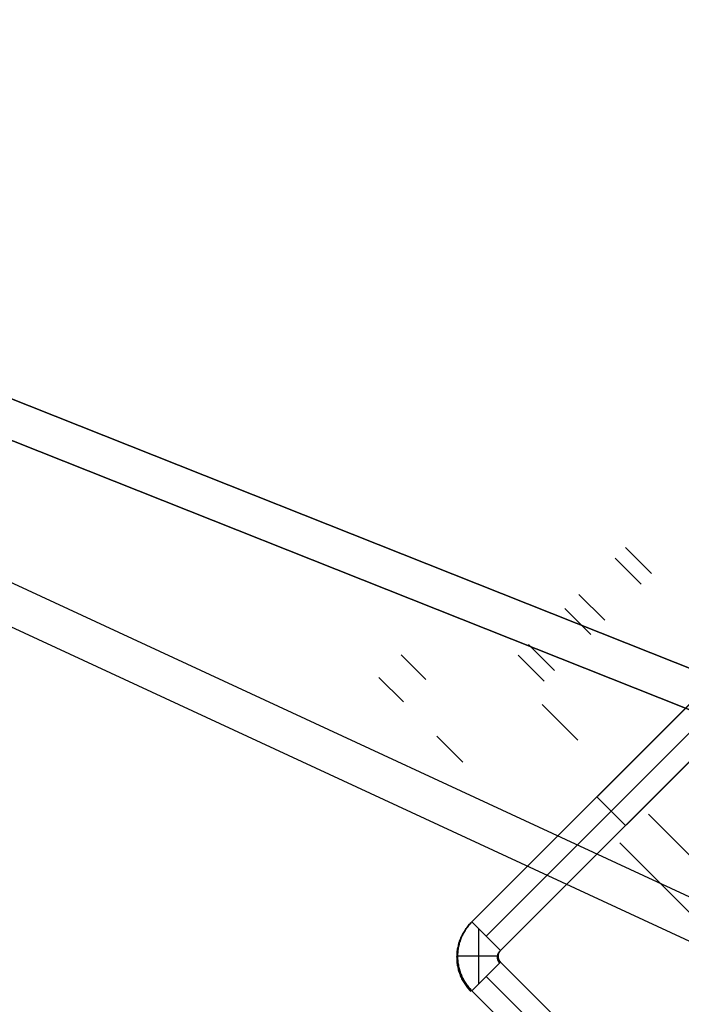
# Model space of a CAD drawing. Header units: millimetres. Extents: x -630 to 192, y -7 to 1615.
# Tile 93 of 249: x 103 to 127, y 29 to 66. Entities that reach past the tile are written whole.
import ezdxf

# ---------------------------------------------------------------- set-up
doc = ezdxf.new("R2010")
doc.units = ezdxf.units.MM
doc.header["$MEASUREMENT"] = 0
doc.layers.add('OVIDIO 160x80x72h', color=7, linetype='Continuous')

msp = doc.modelspace()

# ---------------------------------------------------------------- linework, layer by layer
at = {"layer": 'OVIDIO 160x80x72h', "extrusion": (-0.108979, 0.202852, 0.973126)}
for points in [[(-166.895, 70.634), (-166.895, 231.29)], [(-166.895, 231.29), (-166.895, 70.634)], [(-167.191, 231.29), (-167.191, 70.634)], [(-167.486, 231.29), (-167.486, 70.634)], [(-167.486, 70.634), (-167.486, 231.29)]]:
    msp.add_lwpolyline(points, dxfattribs=at)
at = {"layer": 'OVIDIO 160x80x72h', "extrusion": (0.045678, -0.114881, 0.992329)}
for points in [[(153.96, 81.172), (153.96, 190.086)], [(151.672, 190.74), (151.672, 83.884)], [(151.672, 83.884), (151.672, 190.74)], [(152.129, 83.884), (152.129, 190.74)], [(152.129, 190.74), (152.129, 83.884)], [(153.273, 81.172), (153.273, 190.087)], [(137.19, 97.632), (137.19, 152.822)], [(137.419, 97.848), (137.419, 152.252)]]:
    msp.add_lwpolyline(points, dxfattribs=at)
at = {"layer": 'OVIDIO 160x80x72h', "extrusion": (-0.021464, 0.046296, 0.998697)}
for points in [[(-161.459, -30.723), (-161.459, 70.579)], [(-162.945, -29.76), (-162.945, 70.754)]]:
    msp.add_lwpolyline(points, dxfattribs=at)
at = {"layer": 'OVIDIO 160x80x72h', "extrusion": (0.166244, -0.166244, 0.97197)}
for points in [[(130.575, 152.77), (130.575, 121.106)], [(130.575, 121.106), (130.575, 152.77)]]:
    msp.add_lwpolyline(points, dxfattribs=at)
at = {"layer": 'OVIDIO 160x80x72h', "extrusion": (-0.235702, 0.235702, 0.942809)}
for points in [[(-131.523, 347.658), (-131.523, 238.581)], [(-132.472, 238.581), (-132.472, 347.658)], [(-129.626, 238.581), (-129.626, 347.658)], [(-128.677, 347.658), (-128.677, 238.581)], [(-125.255, 333.557), (-125.255, 229.017)], [(-126.294, 336.325), (-126.294, 230.917)]]:
    msp.add_lwpolyline(points, dxfattribs=at)
at = {"layer": 'OVIDIO 160x80x72h', "extrusion": (0.114881, -0.045678, 0.992329)}
for points in [[(88.149, 88.166), (88.149, -18.69)], [(88.149, -18.69), (88.149, 88.166)], [(87.692, -18.69), (87.692, 88.166)], [(87.692, 88.166), (87.692, -18.69)], [(102.631, -4.942), (102.631, 50.248)], [(102.402, -4.726), (102.402, 49.679)], [(86.548, 87.513), (86.548, -21.402)], [(85.861, 87.512), (85.861, -21.402)]]:
    msp.add_lwpolyline(points, dxfattribs=at)
at = {"layer": 'OVIDIO 160x80x72h', "extrusion": (-0.202852, 0.108979, 0.973126)}
for points in [[(-83.169, 143.89), (-83.169, 304.545)], [(-83.169, 304.545), (-83.169, 143.89)], [(-82.873, 304.545), (-82.873, 143.89)], [(-82.578, 143.89), (-82.578, 304.545)], [(-82.578, 304.545), (-82.578, 143.89)]]:
    msp.add_lwpolyline(points, dxfattribs=at)
at = {"layer": 'OVIDIO 160x80x72h', "extrusion": (-0.046296, 0.021464, 0.998697)}
for points in [[(-83.743, 59.017), (-83.743, 160.321)], [(-82.257, 59.985), (-82.257, 160.496)]]:
    msp.add_lwpolyline(points, dxfattribs=at)
at = {"layer": 'OVIDIO 160x80x72h', "extrusion": (0.985348, 0.029521, 0.16798)}
for points in [[(61.968, 645.116), (61.662, 643.403)], [(61.662, 643.403), (61.968, 645.116)]]:
    msp.add_lwpolyline(points, dxfattribs=at)
at = {"layer": 'OVIDIO 160x80x72h', "extrusion": (0.287767, -0.106919, 0.951713)}
for points in [[(102.938, 98.316), (102.938, 122.711)], [(102.938, 122.711), (102.938, 98.316)], [(102.851, 122.27), (102.851, 98.316)], [(102.764, 98.316), (102.764, 121.829)], [(102.764, 121.829), (102.764, 98.316)]]:
    msp.add_lwpolyline(points, dxfattribs=at)
at = {"layer": 'OVIDIO 160x80x72h', "extrusion": (0.106919, -0.287767, 0.951713)}
for points in [[(134.475, 226.242), (134.475, 201.847)], [(134.475, 201.847), (134.475, 226.242)], [(134.562, 225.801), (134.562, 201.847)], [(134.649, 225.36), (134.649, 201.847)], [(134.649, 201.847), (134.649, 225.36)]]:
    msp.add_lwpolyline(points, dxfattribs=at)
at = {"layer": 'OVIDIO 160x80x72h', "extrusion": (0.999995, -0.000995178, 0.002882)}
msp.add_lwpolyline([(54.805, 670.932), (55.295, 669.514)], dxfattribs=at)
at = {"layer": 'OVIDIO 160x80x72h', "extrusion": (0.015219, 0.015219, 0.999768)}
for points in [[(119.693, 32.117), (129.07, 41.493)], [(120.753, 31.056), (130.131, 40.432)], [(119.693, 32.117), (119.661, 32.085), (119.63, 32.051), (119.6, 32.017), (119.571, 31.982), (119.543, 31.947), (119.515, 31.911), (119.489, 31.874), (119.463, 31.836), (119.439, 31.798), (119.415, 31.759), (119.393, 31.72), (119.371, 31.68), (119.351, 31.639), (119.331, 31.599), (119.313, 31.558), (119.296, 31.516), (119.279, 31.475), (119.264, 31.433), (119.25, 31.391), (119.238, 31.349), (119.226, 31.306), (119.215, 31.264), (119.205, 31.222), (119.197, 31.179), (119.189, 31.137), (119.183, 31.095), (119.177, 31.052), (119.173, 31.01), (119.17, 30.968), (119.167, 30.927), (119.166, 30.886), (119.165, 30.844), (119.166, 30.803), (119.167, 30.762), (119.17, 30.72), (119.173, 30.679), (119.177, 30.637), (119.183, 30.594), (119.189, 30.552), (119.197, 30.51), (119.205, 30.467), (119.215, 30.425), (119.226, 30.382), (119.237, 30.34), (119.25, 30.298), (119.264, 30.256), (119.279, 30.214), (119.295, 30.172), (119.313, 30.131), (119.331, 30.09), (119.35, 30.049), (119.371, 30.009), (119.392, 29.969), (119.415, 29.93), (119.438, 29.891), (119.463, 29.853), (119.488, 29.815), (119.515, 29.778), (119.542, 29.742), (119.571, 29.706), (119.6, 29.671), (119.63, 29.637), (119.661, 29.604), (119.692, 29.572)], [(120.753, 31.056), (120.748, 31.051), (120.743, 31.046), (120.738, 31.04), (120.734, 31.035), (120.729, 31.029), (120.725, 31.023), (120.72, 31.017), (120.716, 31.011), (120.712, 31.005), (120.708, 30.999), (120.704, 30.992), (120.701, 30.986), (120.697, 30.979), (120.694, 30.973), (120.691, 30.966), (120.688, 30.959), (120.685, 30.952), (120.683, 30.945), (120.68, 30.938), (120.678, 30.931), (120.676, 30.924), (120.674, 30.917), (120.673, 30.909), (120.671, 30.902), (120.67, 30.895), (120.669, 30.888), (120.668, 30.88), (120.667, 30.873), (120.666, 30.866), (120.666, 30.859), (120.665, 30.851), (120.665, 30.844), (120.665, 30.837), (120.666, 30.83), (120.666, 30.823), (120.667, 30.815), (120.668, 30.808), (120.669, 30.801), (120.67, 30.794), (120.671, 30.786), (120.672, 30.779), (120.674, 30.772), (120.676, 30.765), (120.678, 30.758), (120.68, 30.751), (120.683, 30.744), (120.685, 30.737), (120.688, 30.73), (120.691, 30.723), (120.694, 30.716), (120.697, 30.709), (120.701, 30.703), (120.704, 30.696), (120.708, 30.69), (120.712, 30.683), (120.716, 30.677), (120.72, 30.671), (120.725, 30.665), (120.729, 30.659), (120.734, 30.654), (120.738, 30.648), (120.743, 30.643), (120.748, 30.637), (120.753, 30.632)]]:
    msp.add_lwpolyline(points, dxfattribs=at)
at = {"layer": 'OVIDIO 160x80x72h', "extrusion": (0.999884, -0.000231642, -0.015217)}
for points in [[(39.145, 1.794), (46.602, 491.626)], [(29.628, 1.688), (39.732, 665.352)], [(39.732, 665.352), (29.628, 1.688)]]:
    msp.add_lwpolyline(points, dxfattribs=at)
at = {"layer": 'OVIDIO 160x80x72h'}
for points in [[(126.363, 45.05), (125.401, 46.012)], [(125.007, 45.62), (125.969, 44.658)], [(124.628, 43.318), (123.667, 44.28)], [(123.148, 43.761), (124.109, 42.799)], [(122.769, 41.459), (121.807, 42.42)], [(117.093, 42.034), (118.002, 41.125)], [(121.42, 42.031), (122.382, 41.069)], [(119.705, 32.147), (128.967, 41.409)], [(128.967, 41.409), (119.705, 32.147)], [(117.174, 40.297), (116.264, 41.206)], [(120.235, 31.616), (129.498, 40.879)], [(130.028, 40.349), (120.765, 31.086)], [(120.765, 31.086), (130.028, 40.349)], [(122.306, 40.205), (123.632, 38.879)], [(119.374, 38.062), (118.413, 39.024)], [(125.397, 35.717), (124.336, 36.778)], [(126.245, 36.142), (162.437, -0.05)], [(125.185, 35.081), (161.369, -1.103)], [(119.971, 29.868), (119.971, 31.88)], [(120.678, 30.874), (119.177, 30.874)], [(138.761, 11.605), (120.235, 30.131)], [(138.23, 11.075), (119.704, 29.601)], [(119.704, 29.601), (138.23, 11.075)]]:
    msp.add_lwpolyline(points, dxfattribs=at)
at = {"layer": 'OVIDIO 160x80x72h', "extrusion": (0.999995, -0.000995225, 0.002882)}
for points in [[(44.417, 665.758), (43.927, 667.176)], [(43.927, 667.176), (44.417, 665.758)]]:
    msp.add_lwpolyline(points, dxfattribs=at)
at = {"layer": 'OVIDIO 160x80x72h', "extrusion": (0.999995, -0.000995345, 0.002882)}
msp.add_lwpolyline([(44.417, 665.758), (43.927, 667.176)], dxfattribs=at)
at = {"layer": 'OVIDIO 160x80x72h', "extrusion": (0.126731, -0.059039, 0.990179)}
for points in [[(93.857, -2.508), (93.857, -5.225)], [(93.857, -5.225), (93.857, -2.508)]]:
    msp.add_lwpolyline(points, dxfattribs=at)
at = {"layer": 'OVIDIO 160x80x72h', "extrusion": (0.121008, -0.052191, 0.991279)}
for points in [[(90.589, -10.598), (90.589, -13.311)], [(90.589, -13.311), (90.589, -10.598)]]:
    msp.add_lwpolyline(points, dxfattribs=at)
at = {"layer": 'OVIDIO 160x80x72h', "extrusion": (0.123922, -0.055576, 0.990734)}
msp.add_lwpolyline([(92.234, -9.266), (92.234, -6.551)], dxfattribs=at)
at = {"layer": 'OVIDIO 160x80x72h', "extrusion": (0.999884, -0.000231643, -0.015217)}
for points in [[(32.174, 1.688), (42.277, 665.313)], [(42.277, 665.313), (32.174, 1.688)], [(31.114, 1.704), (41.217, 665.33)], [(41.217, 665.33), (31.114, 1.704)], [(40.793, 665.336), (30.69, 1.702)], [(30.69, 1.702), (40.793, 665.336)]]:
    msp.add_lwpolyline(points, dxfattribs=at)
at = {"layer": 'OVIDIO 160x80x72h', "extrusion": (-0.202863, 0.108986, 0.973123)}
for points in [[(-85.004, 287.935), (-85.004, 230.554)], [(-85.004, 230.554), (-85.004, 287.935)]]:
    msp.add_lwpolyline(points, dxfattribs=at)
at = {"layer": 'OVIDIO 160x80x72h', "extrusion": (-0.000231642, 0.999884, -0.015217)}
for points in [[(-129.288, 663.989), (-119.184, 0.336)], [(-130.788, 663.966), (-120.684, 0.335)]]:
    msp.add_lwpolyline(points, dxfattribs=at)
at = {"layer": 'OVIDIO 160x80x72h', "extrusion": (-0.202866, 0.108989, 0.973122)}
for points in [[(-84.291, 230.556), (-84.291, 287.938)], [(-83.578, 230.556), (-83.578, 287.938)], [(-83.578, 287.938), (-83.578, 230.556)]]:
    msp.add_lwpolyline(points, dxfattribs=at)
at = {"layer": 'OVIDIO 160x80x72h', "extrusion": (0.265352, 0.881274, 0.39108)}
msp.add_lwpolyline([(-146.546, 593.864), (-104.679, 539.485)], dxfattribs=at)
at = {"layer": 'OVIDIO 160x80x72h', "extrusion": (5.45402e-08, -5.4543e-08, 1)}
for points in [[(120.765, 31.086), (119.705, 32.147)], [(119.705, 32.147), (120.765, 31.086)]]:
    msp.add_lwpolyline(points, dxfattribs=at)
at = {"layer": 'OVIDIO 160x80x72h', "extrusion": (0.000792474, 0.000792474, 0.999999)}
for points in [[(119.704, 29.601), (120.765, 30.662)], [(120.765, 30.662), (119.704, 29.601)]]:
    msp.add_lwpolyline(points, dxfattribs=at)
at = {"layer": 'OVIDIO 160x80x72h', "extrusion": (0.000378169, -0.000378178, 1)}
for points in [[(120.765, 30.662), (139.291, 12.135)], [(139.291, 12.135), (120.765, 30.662)]]:
    msp.add_lwpolyline(points, dxfattribs=at)
at = {"layer": 'OVIDIO 160x80x72h'}
for points in [[(29.753, 80.511, 681.494), (129.099, 41.01, 668.175), (129.79, 40.735, 668.082)], [(129.79, 40.735, 668.082), (129.099, 41.01, 668.175), (29.753, 80.511, 681.494)], [(29.172, 79.204, 681.041), (128.518, 39.703, 667.722), (129.21, 39.428, 667.629)], [(129.21, 39.428, 667.629), (128.518, 39.703, 667.722), (29.172, 79.204, 681.041)], [(119.704, 29.601, -0.134), (119.673, 29.633, -0.134), (119.643, 29.665, -0.134), (119.613, 29.698, -0.134), (119.585, 29.732, -0.134), (119.558, 29.766, -0.134), (119.531, 29.8, -0.134), (119.506, 29.835, -0.134), (119.481, 29.87, -0.134), (119.458, 29.906, -0.134), (119.435, 29.943, -0.134), (119.414, 29.98, -0.134), (119.393, 30.017, -0.134), (119.373, 30.055, -0.134), (119.354, 30.094, -0.134), (119.336, 30.133, -0.134), (119.319, 30.173, -0.134), (119.303, 30.213, -0.134), (119.287, 30.254, -0.134), (119.273, 30.295, -0.134), (119.259, 30.337, -0.134), (119.247, 30.38, -0.134), (119.235, 30.422, -0.134), (119.225, 30.465, -0.134), (119.215, 30.509, -0.134), (119.207, 30.553, -0.134), (119.199, 30.597, -0.134), (119.193, 30.641, -0.134), (119.187, 30.685, -0.134), (119.183, 30.73, -0.134), (119.18, 30.775, -0.134), (119.178, 30.819, -0.134), (119.177, 30.864, -0.134), (119.177, 30.909, -0.134), (119.179, 30.954, -0.134), (119.182, 30.999, -0.134), (119.185, 31.044, -0.134), (119.19, 31.089, -0.134), (119.196, 31.133, -0.134), (119.204, 31.177, -0.134), (119.212, 31.221, -0.134), (119.221, 31.265, -0.134), (119.231, 31.309, -0.134), (119.243, 31.352, -0.134), (119.255, 31.395, -0.134), (119.268, 31.437, -0.134), (119.282, 31.479, -0.134), (119.298, 31.521, -0.134), (119.314, 31.562, -0.134), (119.331, 31.602, -0.134), (119.349, 31.642, -0.134), (119.368, 31.681, -0.134), (119.388, 31.72, -0.134), (119.409, 31.758, -0.134), (119.43, 31.796, -0.134), (119.453, 31.833, -0.134), (119.477, 31.87, -0.134), (119.502, 31.906, -0.134), (119.528, 31.942, -0.134), (119.554, 31.977, -0.134), (119.582, 32.012, -0.134), (119.611, 32.046, -0.134), (119.641, 32.08, -0.134), (119.672, 32.114, -0.134), (119.705, 32.147, -0.134)], [(119.705, 32.147, -0.134), (119.672, 32.114, -0.134), (119.641, 32.08, -0.134), (119.611, 32.046, -0.134), (119.582, 32.012, -0.134), (119.554, 31.977, -0.134), (119.528, 31.942, -0.134), (119.502, 31.906, -0.134), (119.477, 31.87, -0.134), (119.453, 31.833, -0.134), (119.43, 31.796, -0.134), (119.409, 31.758, -0.134), (119.388, 31.72, -0.134), (119.368, 31.681, -0.134), (119.349, 31.642, -0.134), (119.331, 31.602, -0.134), (119.314, 31.562, -0.134), (119.298, 31.521, -0.134), (119.282, 31.479, -0.134), (119.268, 31.437, -0.134), (119.255, 31.395, -0.134), (119.243, 31.352, -0.134), (119.231, 31.309, -0.134), (119.221, 31.265, -0.134), (119.212, 31.221, -0.134), (119.204, 31.177, -0.134), (119.196, 31.133, -0.134), (119.19, 31.089, -0.134), (119.185, 31.044, -0.134), (119.182, 30.999, -0.134), (119.179, 30.954, -0.134), (119.177, 30.909, -0.134), (119.177, 30.864, -0.134), (119.178, 30.819, -0.134), (119.18, 30.775, -0.134), (119.183, 30.73, -0.134), (119.187, 30.685, -0.134), (119.193, 30.641, -0.134), (119.199, 30.597, -0.134), (119.207, 30.553, -0.134), (119.215, 30.509, -0.134), (119.225, 30.465, -0.134), (119.235, 30.422, -0.134), (119.247, 30.38, -0.134), (119.259, 30.337, -0.134), (119.273, 30.295, -0.134), (119.287, 30.254, -0.134), (119.303, 30.213, -0.134), (119.319, 30.173, -0.134), (119.336, 30.133, -0.134), (119.354, 30.094, -0.134), (119.373, 30.055, -0.134), (119.393, 30.017, -0.134), (119.414, 29.98, -0.134), (119.435, 29.943, -0.134), (119.458, 29.906, -0.134), (119.481, 29.87, -0.134), (119.506, 29.835, -0.134), (119.531, 29.8, -0.134), (119.558, 29.766, -0.134), (119.585, 29.732, -0.134), (119.613, 29.698, -0.134), (119.643, 29.665, -0.134), (119.673, 29.633, -0.134), (119.704, 29.601, -0.134)], [(120.765, 30.662, -0.136), (120.758, 30.669, -0.136), (120.751, 30.677, -0.135), (120.744, 30.685, -0.135), (120.738, 30.692, -0.135), (120.732, 30.7, -0.135), (120.726, 30.709, -0.135), (120.721, 30.717, -0.135), (120.716, 30.725, -0.135), (120.714, 30.729, -0.135), (120.711, 30.734, -0.135), (120.709, 30.738, -0.135), (120.707, 30.742, -0.135), (120.705, 30.746, -0.134), (120.703, 30.751, -0.134), (120.699, 30.76, -0.134), (120.696, 30.769, -0.134), (120.693, 30.778, -0.134), (120.69, 30.787, -0.134), (120.688, 30.796, -0.134), (120.685, 30.805, -0.134), (120.683, 30.815, -0.134), (120.682, 30.825, -0.134), (120.68, 30.834, -0.134), (120.679, 30.844, -0.134), (120.679, 30.854, -0.134), (120.678, 30.864, -0.134), (120.678, 30.874, -0.134), (120.678, 30.884, -0.134), (120.679, 30.893, -0.134), (120.679, 30.903, -0.134), (120.68, 30.913, -0.134), (120.682, 30.923, -0.134), (120.683, 30.932, -0.134), (120.685, 30.942, -0.134), (120.688, 30.951, -0.134), (120.69, 30.961, -0.134), (120.693, 30.97, -0.134), (120.696, 30.979, -0.134), (120.699, 30.988, -0.134), (120.703, 30.997, -0.134), (120.705, 31.001, -0.134), (120.707, 31.005, -0.134), (120.709, 31.01, -0.134), (120.711, 31.014, -0.134), (120.714, 31.018, -0.134), (120.716, 31.022, -0.134), (120.721, 31.031, -0.134), (120.726, 31.039, -0.134), (120.732, 31.047, -0.134), (120.738, 31.055, -0.134), (120.744, 31.063, -0.134), (120.751, 31.071, -0.134), (120.758, 31.078, -0.134), (120.765, 31.086, -0.134)], [(120.765, 31.086, -0.134), (120.758, 31.078, -0.134), (120.751, 31.071, -0.134), (120.744, 31.063, -0.134), (120.738, 31.055, -0.134), (120.732, 31.047, -0.134), (120.726, 31.039, -0.134), (120.721, 31.031, -0.134), (120.716, 31.022, -0.134), (120.714, 31.018, -0.134), (120.711, 31.014, -0.134), (120.709, 31.01, -0.134), (120.707, 31.005, -0.134), (120.705, 31.001, -0.134), (120.703, 30.997, -0.134), (120.699, 30.988, -0.134), (120.696, 30.979, -0.134), (120.693, 30.97, -0.134), (120.69, 30.961, -0.134), (120.688, 30.951, -0.134), (120.685, 30.942, -0.134), (120.683, 30.932, -0.134), (120.682, 30.923, -0.134), (120.68, 30.913, -0.134), (120.679, 30.903, -0.134), (120.679, 30.893, -0.134), (120.678, 30.884, -0.134), (120.678, 30.874, -0.134), (120.678, 30.864, -0.134), (120.679, 30.854, -0.134), (120.679, 30.844, -0.134), (120.68, 30.834, -0.134), (120.682, 30.825, -0.134), (120.683, 30.815, -0.134), (120.685, 30.805, -0.134), (120.688, 30.796, -0.134), (120.69, 30.787, -0.134), (120.693, 30.778, -0.134), (120.696, 30.769, -0.134), (120.699, 30.76, -0.134), (120.703, 30.751, -0.134), (120.705, 30.746, -0.134), (120.707, 30.742, -0.135), (120.709, 30.738, -0.135), (120.711, 30.734, -0.135), (120.714, 30.729, -0.135), (120.716, 30.725, -0.135), (120.721, 30.717, -0.135), (120.726, 30.709, -0.135), (120.732, 30.7, -0.135), (120.738, 30.692, -0.135), (120.744, 30.685, -0.135), (120.751, 30.677, -0.135), (120.758, 30.669, -0.136), (120.765, 30.662, -0.136)]]:
    msp.add_polyline3d(points, dxfattribs=at)

doc.saveas('drawing.dxf')
